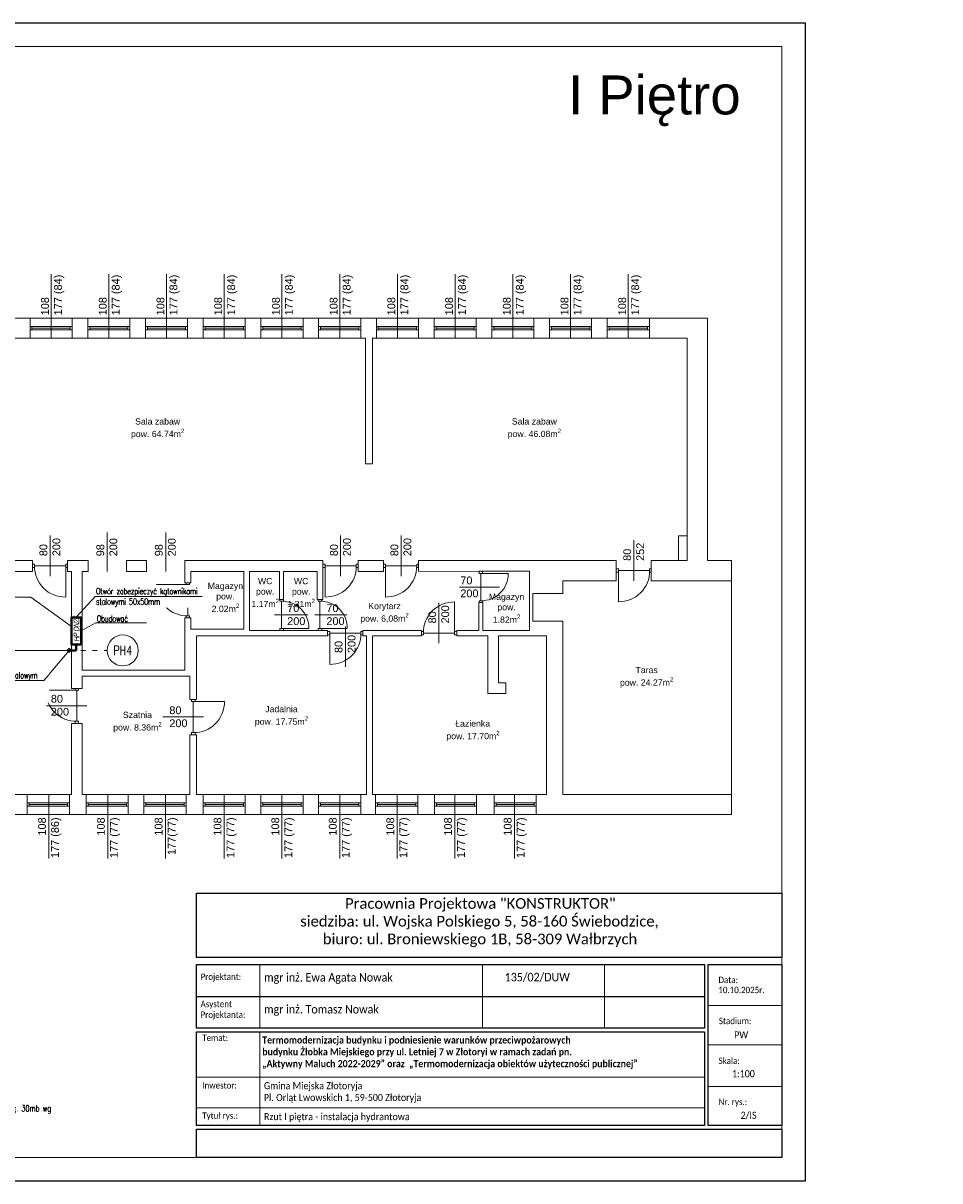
# Model space of a CAD drawing. Header units: millimetres. Extents: x -2390 to 43572, y -15084 to -12114.
# Tile 15 of 52: x 13108 to 15458, y -15084 to -12114. Entities that reach past the tile are written whole.
import ezdxf
from ezdxf import colors
from ezdxf.entities.mleader import LeaderData, LeaderLine
from ezdxf.enums import TextEntityAlignment as Align
from ezdxf.math import Vec2, Vec3

# ---------------------------------------------------------------- set-up
doc = ezdxf.new("R2010")
doc.units = ezdxf.units.MM
doc.linetypes.add('ACAD_ISO03W100', pattern=[30, 12, -18])
doc.linetypes.add('DASHDOT', pattern=[1, 0.5, -0.25, 0, -0.25])
for name, color, linetype, lineweight in [('@ opis C..O.', 7, 'Continuous', 18), ('@ Opis instalacji', 7, 'Continuous', 15), ('@ opis pionów', 7, 'ACAD_ISO03W100', 9), ('@ opisy pomieszczeń', 7, 'Continuous', 20), ('@HYDRANTOWA', 108, 'DASHDOT', 40), ('IS-ramka', 7, 'Continuous', 15), ('opisy', 5, 'Continuous', 5), ('R-Izolacja', 253, 'BATTING', 5), ('stolarka', 3, 'Continuous', 9), ('ściany nośne', 1, 'Continuous', 25)]:
    doc.layers.add(name, color=color, linetype=linetype, lineweight=lineweight)
doc.layers.add('IS-pomocnicze', color=2, linetype='Continuous', plot=False)
doc.styles.add('ROMANS', font='romans.shx', dxfattribs={"height": 1})
doc.styles.add('SIMPLEX', font='simplex.shx', dxfattribs={"width": 0.75})
doc.styles.get("Standard").update_dxf_attribs({"font": 'arial.ttf'})
doc.styles.add('STYLE1', font='arial.ttf', dxfattribs={"width": 0.8, "oblique": 10})
doc.styles.add('TABELKA', font='romans.shx', dxfattribs={"width": 0.9})
doc.linetypes.add('BATTING', pattern='A,0.00254,-2.54,[134,ltypeshp.shx,S=2.54,R=0,X=-2.54,Y=0],-5.08,[134,ltypeshp.shx,S=2.54,R=180,X=2.54,Y=0],-2.54', length=10.16254)

# ---------------------------------------------------------------- blocks, each defined once
blk = doc.blocks.new('_None')
blk = doc.blocks.new('A$C76065282')
at = {"layer": '@HYDRANTOWA', "color": 3, "linetype": 'Continuous', "lineweight": 40, "transparency": 33554687}
blk.add_lwpolyline([(-21.8, -28.5), (48.2, -28.5), (48.2, -3.5), (-21.8, -3.5)], close=True, dxfattribs=at)
at = {"layer": '@HYDRANTOWA', "color": 3, "lineweight": 0, "transparency": 33554687, "insert": (-14.4, -9.1), "char_height": 15, "width": 74.95, "attachment_point": 1, "style": 'STYLE1'}
blk.add_mtext('{\\W0.65;\\T0.9;HP DN25}', dxfattribs=at)

msp = doc.modelspace()

# ---------------------------------------------------------------- linework, layer by layer
at = {"color": 0, "lineweight": 15, "ltscale": 10}
for p, q in [((13714.2, -14692.6), (13714.2, -14528.8)), ((14285, -14692.6), (14285, -14528.8)), ((14598, -14692.6), (14598, -14528.8)), ((15053.3, -14633.9), (14864, -14633.9)), ((13714.2, -14942.1), (13714.2, -14703.5)), ((15053.3, -14735.4), (14864, -14735.4)), ((14854.9, -14818.4), (13551.8, -14818.4)), ((14864, -14842.3), (15053.3, -14842.3)), ((14854.9, -14896.6), (13551.8, -14896.6))]:
    msp.add_line(p, q, dxfattribs=at)
at = {"color": 0, "ltscale": 10}
msp.add_line((13551.8, -14610.7), (14854.9, -14610.7), dxfattribs=at)
for points in [[(13551.8, -14346.1), (15053.3, -14346.1), (15053.3, -14510.6), (13551.8, -14510.6)], [(13551.8, -14528.8), (14854.9, -14528.8), (14854.9, -14692.6), (13551.8, -14692.6)], [(14864, -14528.8), (15053.3, -14528.8), (15053.3, -14942.1), (14864, -14942.1)], [(13551.8, -14701.7), (14854.9, -14701.7), (14854.9, -14942.1), (13551.8, -14942.1)], [(13551.8, -14951.2), (15053.3, -14951.2), (15053.3, -15024), (13551.8, -15024)]]:
    msp.add_lwpolyline(points, close=True, dxfattribs=at)
at = {"layer": '@ Opis instalacji', "transparency": 33554687}
msp.add_circle((13362.9, -13723.2), 39.9, dxfattribs=at)
at = {"layer": 'opisy', "color": 252, "lineweight": 0}
for p, q in [((13179.2, -12922.5), (13179.2, -12757.9)), ((13327.2, -12922.5), (13327.2, -12757.9)), ((13475.2, -12922.5), (13475.2, -12757.9)), ((13623.2, -12922.5), (13623.2, -12757.9)), ((13771.2, -12922.5), (13771.2, -12757.9)), ((13919.2, -12922.5), (13919.2, -12757.9)), ((14067.2, -12922.5), (14067.2, -12757.9)), ((14215.2, -12922.5), (14215.2, -12757.9)), ((14363.2, -12922.5), (14363.2, -12757.9)), ((14511.2, -12922.5), (14511.2, -12757.9)), ((14659.2, -12922.5), (14659.2, -12757.9)), ((13323.2, -13520.5), (13323.2, -13420.5)), ((13473.2, -13520.5), (13473.2, -13420.5)), ((13176.7, -13532.3), (13176.7, -13428.6)), ((13921.7, -13532.3), (13921.7, -13428.6)), ((14076.7, -13532.3), (14076.7, -13428.6)), ((14673.7, -13544.3), (14673.7, -13440.6)), ((14226.5, -13560.8), (14329.1, -13560.8)), ((13555.7, -13594.5), (13452, -13594.5)), ((14173.7, -13704.9), (14173.7, -13601.2)), ((13751.9, -13632), (13837.4, -13632)), ((13855.8, -13632), (13937.9, -13632)), ((13933.7, -13765.3), (13933.7, -13661.6)), ((13271.2, -13865), (13167.5, -13865)), ((13569.7, -13894), (13466, -13894)), ((13173.7, -14092.5), (13173.7, -14257.1)), ((13324.7, -14092.5), (13324.7, -14257.1)), ((13472.7, -14092.5), (13472.7, -14257.1)), ((13623.2, -14092.5), (13623.2, -14257.1)), ((13771.2, -14092.5), (13771.2, -14257.1)), ((13919.2, -14092.5), (13919.2, -14257.1)), ((14066.7, -14092.5), (14066.7, -14257.1)), ((14214.7, -14092.5), (14214.7, -14257.1)), ((14367.7, -14092.5), (14367.7, -14257.1))]:
    msp.add_line(p, q, dxfattribs=at)
at = {"layer": 'stolarka', "color": 252, "lineweight": 0}
for p, q in [((13125.2, -12892.5), (13130.2, -12892.5)), ((13130.2, -12900.5), (13125.2, -12900.5)), ((13130.2, -12892.5), (13130.2, -12900.5)), ((13130.2, -12892.5), (13228.2, -12892.5)), ((13130.2, -12896.5), (13228.2, -12896.5)), ((13130.2, -12900.5), (13228.2, -12900.5)), ((13233.2, -12892.5), (13228.2, -12892.5)), ((13228.2, -12892.5), (13228.2, -12900.5)), ((13228.2, -12900.5), (13233.2, -12900.5)), ((13273.2, -12892.5), (13278.2, -12892.5)), ((13278.2, -12900.5), (13273.2, -12900.5)), ((13278.2, -12892.5), (13278.2, -12900.5)), ((13278.2, -12892.5), (13376.2, -12892.5)), ((13278.2, -12896.5), (13376.2, -12896.5)), ((13278.2, -12900.5), (13376.2, -12900.5)), ((13381.2, -12892.5), (13376.2, -12892.5)), ((13376.2, -12892.5), (13376.2, -12900.5)), ((13376.2, -12900.5), (13381.2, -12900.5)), ((13421.2, -12892.5), (13426.2, -12892.5)), ((13426.2, -12900.5), (13421.2, -12900.5)), ((13426.2, -12892.5), (13426.2, -12900.5)), ((13426.2, -12892.5), (13524.2, -12892.5)), ((13426.2, -12896.5), (13524.2, -12896.5)), ((13426.2, -12900.5), (13524.2, -12900.5)), ((13529.2, -12892.5), (13524.2, -12892.5)), ((13524.2, -12892.5), (13524.2, -12900.5)), ((13524.2, -12900.5), (13529.2, -12900.5)), ((13569.2, -12892.5), (13574.2, -12892.5)), ((13574.2, -12900.5), (13569.2, -12900.5)), ((13574.2, -12892.5), (13574.2, -12900.5)), ((13574.2, -12892.5), (13672.2, -12892.5)), ((13574.2, -12896.5), (13672.2, -12896.5)), ((13574.2, -12900.5), (13672.2, -12900.5)), ((13677.2, -12892.5), (13672.2, -12892.5)), ((13672.2, -12892.5), (13672.2, -12900.5)), ((13672.2, -12900.5), (13677.2, -12900.5)), ((13717.2, -12892.5), (13722.2, -12892.5)), ((13722.2, -12900.5), (13717.2, -12900.5)), ((13722.2, -12892.5), (13722.2, -12900.5)), ((13722.2, -12892.5), (13820.2, -12892.5)), ((13722.2, -12896.5), (13820.2, -12896.5)), ((13722.2, -12900.5), (13820.2, -12900.5)), ((13825.2, -12892.5), (13820.2, -12892.5)), ((13820.2, -12892.5), (13820.2, -12900.5)), ((13820.2, -12900.5), (13825.2, -12900.5)), ((13865.2, -12892.5), (13870.2, -12892.5)), ((13870.2, -12900.5), (13865.2, -12900.5)), ((13870.2, -12892.5), (13870.2, -12900.5)), ((13870.2, -12892.5), (13968.2, -12892.5)), ((13870.2, -12896.5), (13968.2, -12896.5)), ((13870.2, -12900.5), (13968.2, -12900.5)), ((13973.2, -12892.5), (13968.2, -12892.5)), ((13968.2, -12892.5), (13968.2, -12900.5)), ((13968.2, -12900.5), (13973.2, -12900.5)), ((14013.2, -12892.5), (14018.2, -12892.5)), ((14018.2, -12900.5), (14013.2, -12900.5)), ((14018.2, -12892.5), (14018.2, -12900.5)), ((14018.2, -12892.5), (14116.2, -12892.5)), ((14018.2, -12896.5), (14116.2, -12896.5)), ((14018.2, -12900.5), (14116.2, -12900.5)), ((14121.2, -12892.5), (14116.2, -12892.5)), ((14116.2, -12892.5), (14116.2, -12900.5)), ((14116.2, -12900.5), (14121.2, -12900.5)), ((14161.2, -12892.5), (14166.2, -12892.5)), ((14166.2, -12900.5), (14161.2, -12900.5)), ((14166.2, -12892.5), (14166.2, -12900.5)), ((14166.2, -12892.5), (14264.2, -12892.5)), ((14166.2, -12896.5), (14264.2, -12896.5)), ((14166.2, -12900.5), (14264.2, -12900.5)), ((14269.2, -12892.5), (14264.2, -12892.5)), ((14264.2, -12892.5), (14264.2, -12900.5)), ((14264.2, -12900.5), (14269.2, -12900.5)), ((14309.2, -12892.5), (14314.2, -12892.5)), ((14314.2, -12900.5), (14309.2, -12900.5)), ((14314.2, -12892.5), (14314.2, -12900.5)), ((14314.2, -12892.5), (14412.2, -12892.5)), ((14314.2, -12896.5), (14412.2, -12896.5)), ((14314.2, -12900.5), (14412.2, -12900.5)), ((14417.2, -12892.5), (14412.2, -12892.5)), ((14412.2, -12892.5), (14412.2, -12900.5)), ((14412.2, -12900.5), (14417.2, -12900.5)), ((14457.2, -12892.5), (14462.2, -12892.5)), ((14462.2, -12900.5), (14457.2, -12900.5)), ((14462.2, -12892.5), (14462.2, -12900.5)), ((14462.2, -12892.5), (14560.2, -12892.5)), ((14462.2, -12896.5), (14560.2, -12896.5)), ((14462.2, -12900.5), (14560.2, -12900.5)), ((14565.2, -12892.5), (14560.2, -12892.5)), ((14560.2, -12892.5), (14560.2, -12900.5)), ((14560.2, -12900.5), (14565.2, -12900.5)), ((14605.2, -12892.5), (14610.2, -12892.5)), ((14610.2, -12900.5), (14605.2, -12900.5)), ((14610.2, -12892.5), (14610.2, -12900.5)), ((14610.2, -12892.5), (14708.2, -12892.5)), ((14610.2, -12896.5), (14708.2, -12896.5)), ((14610.2, -12900.5), (14708.2, -12900.5)), ((14713.2, -12892.5), (14708.2, -12892.5)), ((14708.2, -12892.5), (14708.2, -12900.5)), ((14708.2, -12900.5), (14713.2, -12900.5)), ((13136.7, -13501.8), (13131.2, -13501.8)), ((13136.7, -13510.8), (13131.2, -13510.8)), ((13136.7, -13510.8), (13136.7, -13501.8)), ((13136.7, -13506.3), (13216.7, -13506.3)), ((13216.7, -13501.8), (13221.2, -13501.8)), ((13216.7, -13510.8), (13216.7, -13501.8)), ((13216.7, -13506.3), (13216.7, -13586.3)), ((13216.7, -13510.8), (13221.2, -13510.8)), ((13881.7, -13501.8), (13876.2, -13501.8)), ((13881.7, -13510.8), (13876.2, -13510.8)), ((13881.7, -13510.8), (13881.7, -13501.8)), ((13881.7, -13506.3), (13961.7, -13506.3)), ((13881.7, -13506.3), (13881.7, -13586.3)), ((13961.7, -13501.8), (13966.2, -13501.8)), ((13961.7, -13510.8), (13961.7, -13501.8)), ((13961.7, -13510.8), (13966.2, -13510.8)), ((14036.7, -13501.8), (14031.2, -13501.8)), ((14036.7, -13510.8), (14031.2, -13510.8)), ((14036.7, -13510.8), (14036.7, -13501.8)), ((14036.7, -13506.3), (14116.7, -13506.3)), ((14036.7, -13506.3), (14036.7, -13586.3)), ((14116.7, -13501.8), (14121.2, -13501.8)), ((14116.7, -13510.8), (14116.7, -13501.8)), ((14116.7, -13510.8), (14121.2, -13510.8)), ((14276.7, -13525.8), (14276.7, -13520.3)), ((14285.7, -13525.8), (14276.7, -13525.8)), ((14281.2, -13525.8), (14351.2, -13525.8)), ((14281.2, -13525.8), (14281.2, -13595.8)), ((14285.7, -13525.8), (14285.7, -13520.3)), ((14633.7, -13513.8), (14628.2, -13513.8)), ((14633.7, -13522.8), (14628.2, -13522.8)), ((14633.7, -13522.8), (14633.7, -13513.8)), ((14633.7, -13518.3), (14713.7, -13518.3)), ((14633.7, -13518.3), (14633.7, -13598.3)), ((14713.7, -13513.8), (14718.2, -13513.8)), ((14713.7, -13522.8), (14713.7, -13513.8)), ((14713.7, -13522.8), (14718.2, -13522.8)), ((13529.7, -13554.5), (13449.7, -13554.5)), ((13525.2, -13554.5), (13525.2, -13550)), ((13534.2, -13554.5), (13525.2, -13554.5)), ((13529.7, -13634.5), (13529.7, -13554.5)), ((13534.2, -13554.5), (13534.2, -13550)), ((13765.7, -13597), (13765.7, -13592.5)), ((13774.7, -13597), (13765.7, -13597)), ((13770.2, -13667), (13770.2, -13597)), ((13774.7, -13597), (13774.7, -13592.5)), ((13864.2, -13597), (13864.2, -13592.5)), ((13873.2, -13597), (13864.2, -13597)), ((13868.7, -13667), (13868.7, -13597)), ((13873.2, -13597), (13873.2, -13592.5)), ((14213.7, -13678.9), (14213.7, -13598.9)), ((14276.7, -13595.8), (14276.7, -13600.3)), ((14285.7, -13595.8), (14276.7, -13595.8)), ((14285.7, -13595.8), (14285.7, -13600.3)), ((13525.2, -13634.5), (13525.2, -13640)), ((13534.2, -13634.5), (13525.2, -13634.5)), ((13534.2, -13634.5), (13534.2, -13640)), ((13765.7, -13667), (13765.7, -13672.5)), ((13774.7, -13667), (13765.7, -13667)), ((13770.2, -13667), (13840.2, -13667)), ((13774.7, -13667), (13774.7, -13672.5)), ((13864.2, -13667), (13864.2, -13672.5)), ((13873.2, -13667), (13864.2, -13667)), ((13868.7, -13667), (13938.7, -13667)), ((13873.2, -13667), (13873.2, -13672.5)), ((13893.7, -13674.5), (13888.2, -13674.5)), ((13893.7, -13683.5), (13888.2, -13683.5)), ((13893.7, -13683.5), (13893.7, -13674.5)), ((13893.7, -13679), (13973.7, -13679)), ((13893.7, -13679), (13893.7, -13759)), ((13973.7, -13674.5), (13978.2, -13674.5)), ((13973.7, -13683.5), (13973.7, -13674.5)), ((13973.7, -13683.5), (13978.2, -13683.5)), ((14133.7, -13674.4), (14129.2, -13674.4)), ((14133.7, -13683.4), (14129.2, -13683.4)), ((14133.7, -13674.4), (14133.7, -13683.4)), ((14213.7, -13678.9), (14133.7, -13678.9)), ((14213.7, -13674.4), (14219.2, -13674.4)), ((14213.7, -13674.4), (14213.7, -13683.4)), ((14213.7, -13683.4), (14219.2, -13683.4)), ((13245.2, -13825), (13165.2, -13825)), ((13240.7, -13825), (13240.7, -13820.5)), ((13249.7, -13825), (13240.7, -13825)), ((13245.2, -13905), (13245.2, -13825)), ((13249.7, -13825), (13249.7, -13820.5)), ((13539.2, -13854), (13539.2, -13849.5)), ((13548.2, -13854), (13539.2, -13854)), ((13543.7, -13934), (13543.7, -13854)), ((13543.7, -13854), (13623.7, -13854)), ((13548.2, -13854), (13548.2, -13849.5)), ((13240.7, -13905), (13240.7, -13910.5)), ((13249.7, -13905), (13240.7, -13905)), ((13249.7, -13905), (13249.7, -13910.5)), ((13539.2, -13934), (13539.2, -13939.5)), ((13548.2, -13934), (13539.2, -13934)), ((13548.2, -13934), (13548.2, -13939.5)), ((13118.2, -14114.5), (13123.2, -14114.5)), ((13123.2, -14122.5), (13118.2, -14122.5)), ((13123.2, -14114.5), (13123.2, -14122.5)), ((13123.2, -14114.5), (13221.2, -14114.5)), ((13123.2, -14118.5), (13221.2, -14118.5)), ((13123.2, -14122.5), (13221.2, -14122.5)), ((13226.2, -14114.5), (13221.2, -14114.5)), ((13221.2, -14114.5), (13221.2, -14122.5)), ((13221.2, -14122.5), (13226.2, -14122.5)), ((13269.2, -14114.5), (13274.2, -14114.5)), ((13274.2, -14122.5), (13269.2, -14122.5)), ((13274.2, -14114.5), (13274.2, -14122.5)), ((13274.2, -14114.5), (13372.2, -14114.5)), ((13274.2, -14118.5), (13372.2, -14118.5)), ((13274.2, -14122.5), (13372.2, -14122.5)), ((13377.2, -14114.5), (13372.2, -14114.5)), ((13372.2, -14114.5), (13372.2, -14122.5)), ((13372.2, -14122.5), (13377.2, -14122.5)), ((13417.2, -14114.5), (13422.2, -14114.5)), ((13422.2, -14122.5), (13417.2, -14122.5)), ((13422.2, -14114.5), (13422.2, -14122.5)), ((13422.2, -14114.5), (13520.2, -14114.5)), ((13422.2, -14118.5), (13520.2, -14118.5)), ((13422.2, -14122.5), (13520.2, -14122.5)), ((13525.2, -14114.5), (13520.2, -14114.5)), ((13520.2, -14114.5), (13520.2, -14122.5)), ((13520.2, -14122.5), (13525.2, -14122.5)), ((13569.2, -14114.5), (13574.2, -14114.5)), ((13574.2, -14122.5), (13569.2, -14122.5)), ((13574.2, -14114.5), (13574.2, -14122.5)), ((13574.2, -14114.5), (13672.2, -14114.5)), ((13574.2, -14118.5), (13672.2, -14118.5)), ((13574.2, -14122.5), (13672.2, -14122.5)), ((13677.2, -14114.5), (13672.2, -14114.5)), ((13672.2, -14114.5), (13672.2, -14122.5)), ((13672.2, -14122.5), (13677.2, -14122.5)), ((13717.2, -14114.5), (13722.2, -14114.5)), ((13722.2, -14122.5), (13717.2, -14122.5)), ((13722.2, -14114.5), (13722.2, -14122.5)), ((13722.2, -14114.5), (13820.2, -14114.5)), ((13722.2, -14118.5), (13820.2, -14118.5)), ((13722.2, -14122.5), (13820.2, -14122.5)), ((13825.2, -14114.5), (13820.2, -14114.5)), ((13820.2, -14114.5), (13820.2, -14122.5)), ((13820.2, -14122.5), (13825.2, -14122.5)), ((13865.2, -14114.5), (13870.2, -14114.5)), ((13870.2, -14122.5), (13865.2, -14122.5)), ((13870.2, -14114.5), (13870.2, -14122.5)), ((13870.2, -14114.5), (13968.2, -14114.5)), ((13870.2, -14118.5), (13968.2, -14118.5)), ((13870.2, -14122.5), (13968.2, -14122.5)), ((13973.2, -14114.5), (13968.2, -14114.5)), ((13968.2, -14114.5), (13968.2, -14122.5)), ((13968.2, -14122.5), (13973.2, -14122.5)), ((14011.2, -14114.5), (14016.2, -14114.5)), ((14016.2, -14122.5), (14011.2, -14122.5)), ((14016.2, -14114.5), (14016.2, -14122.5)), ((14016.2, -14114.5), (14114.2, -14114.5)), ((14016.2, -14118.5), (14114.2, -14118.5)), ((14016.2, -14122.5), (14114.2, -14122.5)), ((14119.2, -14114.5), (14114.2, -14114.5)), ((14114.2, -14114.5), (14114.2, -14122.5)), ((14114.2, -14122.5), (14119.2, -14122.5)), ((14162.2, -14114.5), (14167.2, -14114.5)), ((14167.2, -14122.5), (14162.2, -14122.5)), ((14167.2, -14114.5), (14167.2, -14122.5)), ((14167.2, -14114.5), (14265.2, -14114.5)), ((14167.2, -14118.5), (14265.2, -14118.5)), ((14167.2, -14122.5), (14265.2, -14122.5)), ((14270.2, -14114.5), (14265.2, -14114.5)), ((14265.2, -14114.5), (14265.2, -14122.5)), ((14265.2, -14122.5), (14270.2, -14122.5)), ((14315.2, -14114.5), (14320.2, -14114.5)), ((14320.2, -14122.5), (14315.2, -14122.5)), ((14320.2, -14114.5), (14320.2, -14122.5)), ((14320.2, -14114.5), (14418.2, -14114.5)), ((14320.2, -14118.5), (14418.2, -14118.5)), ((14320.2, -14122.5), (14418.2, -14122.5)), ((14423.2, -14114.5), (14418.2, -14114.5)), ((14418.2, -14114.5), (14418.2, -14122.5)), ((14418.2, -14122.5), (14423.2, -14122.5))]:
    msp.add_line(p, q, dxfattribs=at)
for points in [[(13216.7, -13586.3, -0.425735), (13136.7, -13506.3)], [(13881.7, -13586.3, 0.425735), (13961.7, -13506.3)], [(14036.7, -13586.3, 0.425735), (14116.7, -13506.3)], [(14351.2, -13525.8, -0.42548), (14281.2, -13595.8)], [(14633.7, -13598.3, 0.425735), (14713.7, -13518.3)], [(13449.7, -13554.5, 0.425735), (13529.7, -13634.5)], [(13840.2, -13667, 0.42548), (13770.2, -13597)], [(13938.7, -13667, 0.42548), (13868.7, -13597)], [(14213.7, -13598.9, 0.425735), (14133.7, -13678.9)], [(13893.7, -13759, 0.425735), (13973.7, -13679)], [(13165.2, -13825, 0.425735), (13245.2, -13905)], [(13623.7, -13854, -0.425735), (13543.7, -13934)]]:
    msp.add_lwpolyline(points, format="xyb", dxfattribs=at)
at = {"layer": 'ściany nośne', "color": 252, "lineweight": 0}
for p, q in [((12977.2, -12870.5), (14862.2, -12870.5)), ((13125.2, -12922.5), (13125.2, -12870.5)), ((13228.2, -12870.5), (13528.2, -12870.5)), ((13233.2, -12922.5), (13233.2, -12870.5)), ((13273.2, -12922.5), (13273.2, -12870.5)), ((13381.2, -12922.5), (13381.2, -12870.5)), ((13421.2, -12922.5), (13421.2, -12870.5)), ((13528.2, -12870.5), (13554.2, -12870.5)), ((13529.2, -12922.5), (13529.2, -12870)), ((13554.2, -12870.5), (13974.2, -12870.5)), ((13569.2, -12922.5), (13569.2, -12870.5)), ((13677.2, -12922.5), (13677.2, -12870.5)), ((13717.2, -12922.5), (13717.2, -12870.5)), ((13825.2, -12922.5), (13825.2, -12870.5)), ((13865.2, -12922.5), (13865.2, -12870.5)), ((13973.2, -12922.5), (13973.2, -12870.5)), ((14013.2, -12922.5), (14013.2, -12870.5)), ((14121.2, -12922.5), (14121.2, -12870.5)), ((14161.2, -12922.5), (14161.2, -12870.5)), ((14269.2, -12922.5), (14269.2, -12870.5)), ((14294.2, -12870.5), (14714.2, -12870.5)), ((14309.2, -12922.5), (14309.2, -12870.5)), ((14417.2, -12922.5), (14417.2, -12870.5)), ((14457.2, -12922.5), (14457.2, -12870.5)), ((14565.2, -12922.5), (14565.2, -12870.5)), ((14605.2, -12922.5), (14605.2, -12870.5)), ((14713.2, -12922.5), (14713.2, -12870.5)), ((14862.2, -12870.5), (14862.2, -13492.5)), ((13985.2, -12922.5), (12977.2, -12922.5)), ((13228.2, -12922.5), (13528.2, -12922.5)), ((13558.2, -12922.5), (13528.2, -12922.5)), ((13974.2, -12922.5), (13558.2, -12922.5)), ((13985.2, -13244.5), (13985.2, -12922.5)), ((14003.2, -12922.5), (14003.2, -13244.5)), ((14810.2, -12922.5), (14003.2, -12922.5)), ((14714.2, -12922.5), (14298.2, -12922.5)), ((14810.2, -12922.5), (14810.2, -13492.5)), ((14003.2, -13244.5), (13985.2, -13244.5)), ((14810.2, -13429.5), (14788.2, -13429.5)), ((14788.2, -13429.5), (14788.2, -13492.5)), ((13131.2, -13492.5), (12977.2, -13492.5)), ((13131.2, -13492.5), (13131.2, -13520.5)), ((13274.2, -13492.5), (13221.2, -13492.5)), ((13221.2, -13492.5), (13221.2, -13520.5)), ((13274.2, -13492.5), (13274.2, -13520.5)), ((13424.2, -13492.5), (13372.2, -13492.5)), ((13372.2, -13492.5), (13372.2, -13520.5)), ((13424.2, -13520.5), (13424.2, -13492.5)), ((13814.2, -13492.5), (13522.2, -13492.5)), ((13522.2, -13492.5), (13522.2, -13550)), ((13876.2, -13492.5), (13814.2, -13492.5)), ((13876.2, -13492.5), (13876.2, -13520.5)), ((13966.2, -13492.5), (13966.2, -13520.5)), ((13966.2, -13492.5), (14031.2, -13492.5)), ((14031.2, -13492.5), (14031.2, -13520.5)), ((14628.2, -13492.5), (14121.2, -13492.5)), ((14121.2, -13492.5), (14121.2, -13520.5)), ((14628.2, -13492.5), (14628.2, -13544.5)), ((14810.2, -13492.5), (14718.2, -13492.5)), ((14718.2, -13492.5), (14718.2, -13544.5)), ((14862.2, -13492.5), (14924.2, -13492.5)), ((14924.2, -13492.5), (14924.2, -13544.5)), ((12949.2, -13520.5), (13131.2, -13520.5)), ((13221.2, -13520.5), (13231.2, -13520.5)), ((13231.2, -13820.5), (13231.2, -13520.5)), ((13259.2, -13773.5), (13259.2, -13520.5)), ((13259.2, -13520.5), (13274.2, -13520.5)), ((13372.2, -13520.5), (13424.2, -13520.5)), ((13674.1, -13520.5), (13537.2, -13520.5)), ((13537.2, -13550), (13537.2, -13520.5)), ((13673.2, -13668.5), (13673.2, -13520.5)), ((13688.2, -13672.5), (13688.2, -13520.5)), ((13688.2, -13520.5), (13765.2, -13520.5)), ((13765.2, -13592.5), (13765.2, -13520.5)), ((13775.2, -13592.5), (13775.2, -13520.5)), ((13775.2, -13520.5), (13861.2, -13520.5)), ((13861.2, -13520.5), (13861.2, -13592.5)), ((13876.2, -13520.5), (13876.2, -13592.5)), ((13966.2, -13520.5), (14031.2, -13520.5)), ((14121.2, -13520.5), (14282.2, -13520.3)), ((14276.2, -13520.3), (14286.2, -13520.3)), ((14276.2, -13520.3), (14286.2, -13520.3)), ((14286.2, -13520.3), (14406.2, -13520.3)), ((14406.2, -13672.3), (14406.2, -13520.3)), ((13537.2, -13550), (13522.2, -13550)), ((14491.2, -13577.5), (14491.2, -13544.5)), ((14491.2, -13544.5), (14628.2, -13544.5)), ((14718.2, -13544.5), (14924.2, -13544.5)), ((14810.2, -13544.5), (14872.2, -13544.5)), ((14924.2, -13544.5), (14924.2, -14092.5)), ((13765.2, -13592.5), (13775.2, -13592.5)), ((13876.2, -13592.5), (13861.2, -13592.5)), ((14276.2, -13600.3), (14276.2, -13672.3)), ((14276.2, -13666.2), (14276.2, -13600.3)), ((14276.2, -13600.3), (14286.2, -13600.3)), ((14286.2, -13672.3), (14286.2, -13600.3)), ((14491.2, -13577.5), (14414.2, -13577.5)), ((14414.2, -13577.5), (14414.2, -13648.5)), ((13522.2, -13773.5), (13522.2, -13640)), ((13522.2, -13640), (13537.2, -13640)), ((13537.2, -13640), (13537.2, -13668.5)), ((14491.2, -13648.5), (14414.2, -13648.5)), ((14491.2, -14092.5), (14491.2, -13648.5)), ((13537.2, -13668.5), (13673.2, -13668.5)), ((13552.2, -13685.5), (13552.2, -13849.5)), ((13888.2, -13685.5), (13552.2, -13685.5)), ((13692.2, -13672.5), (13688.2, -13672.5)), ((13769.2, -13672.5), (13692.2, -13672.5)), ((13724.2, -13672.5), (13860.2, -13672.5)), ((13765.2, -13672.5), (13775.2, -13672.5)), ((13861.2, -13672.5), (13775.2, -13672.5)), ((13861.2, -13672.5), (13888.2, -13672.5)), ((13888.2, -13685.5), (13888.2, -13672.5)), ((13978.2, -13672.5), (14129.2, -13672.3)), ((13978.2, -13685.5), (13978.2, -13672.5)), ((13988.2, -13685.5), (13978.2, -13685.5)), ((13988.2, -14092.5), (13988.2, -13685.5)), ((14003.2, -13685.5), (14129.2, -13685.5)), ((14003.2, -13685.5), (14003.2, -14092.5)), ((14129.2, -13672.3), (14129.2, -13685.5)), ((14219.2, -13672.3), (14219.2, -13685.5)), ((14276.2, -13672.3), (14219.2, -13672.3)), ((14219.2, -13685.5), (14299.2, -13685.5)), ((14406.2, -13672.3), (14286.2, -13672.3)), ((14299.2, -13833.5), (14299.2, -13685.5)), ((14326.2, -13685.5), (14449.2, -13685.5)), ((14326.2, -13806.5), (14326.2, -13685.5)), ((14449.2, -14092.5), (14449.2, -13685.5)), ((13259.2, -13773.5), (13522.2, -13773.5)), ((13259.2, -13789.5), (13259.2, -13820.5)), ((13259.2, -13789.5), (13535.2, -13789.5)), ((13535.2, -13789.5), (13535.2, -13849.5)), ((14326.2, -13806.5), (14345.2, -13806.5)), ((14345.2, -13806.5), (14345.2, -13833.5)), ((13231.2, -13820.5), (13259.2, -13820.5)), ((14345.2, -13833.5), (14299.2, -13833.5)), ((13552.2, -13849.5), (13535.2, -13849.5)), ((13231.2, -14092.5), (13231.2, -13910.5)), ((13259.2, -13910.5), (13231.2, -13910.5)), ((13259.2, -13910.5), (13259.2, -14092.5)), ((13535.2, -13939.5), (13535.2, -14092.5)), ((13552.2, -13939.5), (13535.2, -13939.5)), ((13552.2, -13939.5), (13552.2, -14092.5)), ((13231.2, -14092.5), (12961.2, -14092.5)), ((13118.2, -14144.5), (13118.2, -14092.5)), ((13226.2, -14092.5), (13226.2, -14144.5)), ((13535.2, -14092.5), (13259.2, -14092.5)), ((13269.2, -14144.5), (13269.2, -14092.5)), ((13377.2, -14144.5), (13377.2, -14092.5)), ((13417.2, -14144.5), (13417.2, -14092.5)), ((13525.2, -14144.5), (13525.2, -14092.5)), ((13988.2, -14092.5), (13552.2, -14092.5)), ((13569.2, -14144.5), (13569.2, -14092.5)), ((13677.2, -14144.5), (13677.2, -14092.5)), ((13717.2, -14144.5), (13717.2, -14092.5)), ((13825.2, -14144.5), (13825.2, -14092.5)), ((13865.2, -14144.5), (13865.2, -14092.5)), ((13973.2, -14144.5), (13973.2, -14092.5)), ((14449.2, -14092.5), (14003.2, -14092.5)), ((14011.2, -14144.5), (14011.2, -14092.5)), ((14119.2, -14144.5), (14119.2, -14092.5)), ((14162.2, -14144.5), (14162.2, -14092.5)), ((14270.2, -14144.5), (14270.2, -14092.5)), ((14315.2, -14144.5), (14315.2, -14092.5)), ((14423.2, -14144.5), (14423.2, -14092.5)), ((14872.2, -14092.5), (14491.2, -14092.5)), ((14924.2, -14092.5), (14553.2, -14092.5)), ((14924.2, -14144.5), (14924.2, -14092.5)), ((14924.2, -14144.5), (12932.2, -14144.5))]:
    msp.add_line(p, q, dxfattribs=at)

# ---------------------------------------------------------------- texts
at = {"color": 0, "ltscale": 10, "char_height": 27.3, "width": 1403.675, "attachment_point": 1}
for insert in [(6481.5, -14358.7), (13578.4, -14358.7)]:
    msp.add_mtext('\\pi354.59;{\\fCalibri|b0|i0|c0|p34;Pracownia Projektowa "KONSTRUKTOR"\\P\\pi239.68;siedziba: ul. Wojska Polskiego 5, 58-160 Świebodzice,\\P\\pi297.58;biuro: ul. Broniewskiego 1B, 58-309 Wałbrzych}', dxfattribs=dict(at, insert=insert))
at = {"color": 0, "ltscale": 10, "attachment_point": 1, "style": 'TABELKA'}
for s, insert, char_height, width in [('\\fCalibri|b0|i0|c0|p0;\\W0.9;Projektant:', (13562.5, -14552.1), 16.38, 198.38), ('\\fCalibri|b0|i0|c0|p0;\\W0.9;Data:', (14890.5, -14560.3), 16.38, 198.396), ('{\\fCalibri|b0|i0|c238|p34;10.10.2025r.}', (14890.1, -14586.1), 16.38, 198.38), ('{\\fCalibri|b0|i0|c0|p0;Asystent\\PProjektanta:}', (13562.5, -14622.1), 16.38, 198.38), ('\\fCalibri|b0|i0|c0|p0;\\W0.9;Stadium:', (14891.4, -14665.6), 16.38, 198.396), ('{\\fCalibri|b0|i0|c238|p34;PW}', (14930.6, -14700.3), 18.2, 42.786), ('\\fCalibri|b0|i0|c0|p0;\\W0.9;Temat:', (13566.8, -14708.9), 16.38, 198.396), ('\\fCalibri|b0|i0|c0|p0;\\W0.9;Skala:', (14890.6, -14767.8), 16.38, 198.396), ('{\\fCalibri|b0|i0|c0|p0;1:100}', (14925.1, -14799.9), 18.2, 198.38), ('\\fCalibri|b0|i0|c0|p0;\\W0.9;Inwestor:', (13566.8, -14830.8), 16.38, 198.396), ('\\fCalibri|b0|i0|c0|p0;\\W0.9;Nr. rys.:', (14890.8, -14873.2), 16.38, 198.396), ('\\fCalibri|b0|i0|c0|p0;\\W0.9;Tytuł rys.:', (13566.8, -14908.5), 16.38, 198.396), ('{\\fCalibri|b0|i0|c238|p34;2/IS}', (14947.1, -14906.7), 18.2, 198.38)]:
    msp.add_mtext(s, dxfattribs=dict(at, insert=insert, char_height=char_height, width=width))
at = {"color": 0, "ltscale": 10, "attachment_point": 1}
for s, insert, char_height, style in [('{\\fCalibri|b0|i0|c238|p34;mgr inż. Ewa Agata Nowak}', (13725.3, -14550.9), 21.84, 'TABELKA'), ('{\\fCalibri|b0|i0|c238|p34;\\C256;135/02/DUW}', (14342.3, -14550.4), 21.84, 'TABELKA'), ('{\\fCalibri|b0|i0|c238|p34;mgr inż. Tomasz Nowak}', (13725.3, -14632.8), 21.84, 'TABELKA'), ('\\pt377.8,755.57;{\\fCalibri|b1|i0|c238|p34;\\C256;Termomodernizacja budynku i podniesienie warunków przeciwpożarowych \\Pbudynku Żłobka Miejskiego przy ul. Letniej 7 w Złotoryi w ramach zadań pn. \\P„Aktywny Maluch 2022-2029” oraz  „Termomodernizacja obiektów użyteczności publicznej”}', (13720.7, -14713.5), 18.2, 'TABELKA'), ('\\A1;\\P{\\fCalibri|b0|i0|c238|p34;Gmina Miejska Złotoryja \\PPl. Orląt Lwowskich 1, 59-500 Złotoryja}', (13724.9, -14800.4), 18.2, 'TABELKA'), ('{\\fCalibri|b0|i0|c238|p34;Rzut I piętra - instalacja hydrantowa}', (13725.3, -14910.1), 18.2, 'TABELKA'), ('\\pi-599.48;{\\fCalibri|b0|i0|c0|p34;\\W0.9;Zastrzega się wszelkie prawa wynikajace z Ustawy o prawie autorskim. Rysunek niniejszy nie może być w całości lub w części przerysowany,\\P\\pi-400.79;                      uzupełniony lub odstąpiony komukolwiek, bez pisemnej zgody firmy projektowej }', (18463.1, -14962.6), 15, 'ROMANS')]:
    msp.add_mtext(s, dxfattribs=dict(at, insert=insert, char_height=char_height, style=style))
at = {"layer": '@ Opis instalacji', "lineweight": 30, "transparency": 33554687, "style": 'SIMPLEX', "width": 0.75}
msp.add_text('PH4', height=24, dxfattribs=at).set_placement((13362.9, -13723.2), align=Align.MIDDLE_CENTER)
at = {"layer": '@ opisy pomieszczeń', "insert": (12646.6, -14889.8), "char_height": 16.3072, "width": 595.171, "attachment_point": 1}
msp.add_mtext('{\\Fromans|c238;\\W0.75;Hydrant wewnętrzny z wężem półsztywnym DN25 dług. 30mb wg PN-EN 671-1, wym. 700x650x250mm}', dxfattribs=at)
at = {"layer": 'opisy', "color": 252, "lineweight": 0, "char_height": 20, "rotation": 90}
for s, insert, width, attachment_point in [('108\\P177 (84)', (13153.6, -12863.4), 104.913, 1), ('108\\P177 (84)', (13301.6, -12863.4), 104.913, 1), ('108\\P177 (84)', (13449.6, -12863.4), 104.913, 1), ('108\\P177 (84)', (13597.6, -12863.4), 104.913, 1), ('108\\P177 (84)', (13745.6, -12863.4), 104.913, 1), ('108\\P177 (84)', (13893.6, -12863.4), 104.913, 1), ('108\\P177 (84)', (14041.6, -12863.4), 104.913, 1), ('108\\P177 (84)', (14189.6, -12863.4), 104.913, 1), ('108\\P177 (84)', (14337.6, -12863.4), 104.913, 1), ('108\\P177 (84)', (14485.6, -12863.4), 104.913, 1), ('108\\P177 (84)', (14633.6, -12863.4), 104.913, 1), ('80\\P200', (13149.4, -13481.4), 6.698, 1), ('98\\P200', (13295.4, -13481.7), 104.913, 1), ('98\\P200', (13445.4, -13481.7), 104.913, 1), ('80\\P200', (13894.4, -13481.4), 6.698, 1), ('80\\P200', (14049.4, -13481.4), 6.698, 1), ('80\\P252', (14646.4, -13493.4), 6.698, 1), ('80\\P200', (14146.4, -13654), 6.698, 1), ('80\\P200', (13906.4, -13729.9), 6.698, 1), ('108\\P177 (86)', (13145.9, -14151.6), 104.913, 3), ('108\\P177 (77)', (13296.9, -14151.6), 104.913, 3), ('108\\P177(77)', (13444.9, -14151.6), 104.913, 3), ('108\\P177 (77)', (13596, -14151.6), 104.913, 3), ('108\\P177 (77)', (13744.1, -14151.6), 104.913, 3), ('108\\P177 (77)', (13891.4, -14151.6), 104.913, 3), ('108\\P177 (77)', (14038.9, -14151.6), 104.913, 3), ('108\\P177 (77)', (14186.9, -14151.6), 104.913, 3), ('108\\P177 (77)', (14339.9, -14151.6), 104.913, 3)]:
    msp.add_mtext(s, dxfattribs=dict(at, insert=insert, width=width, attachment_point=attachment_point))
at = {"layer": 'opisy', "color": 252, "lineweight": 0, "attachment_point": 1}
for s, insert, char_height, width in [('\\A1;\\pxqc;Sala zabaw\\Ppow. 64.74m{\\H0.7x;\\S2^ ;}', (13340.5, -13127.7), 16, 223.779), ('\\A1;\\pxqc;Sala zabaw\\Ppow. 46.08m{\\H0.7x;\\S2^ ;}', (14306.5, -13127.7), 16, 223.779), ('\\A1;\\pxqc;WC\\Ppow. \\P1.17m{\\H0.7x;\\S2^ ;}', (13616.3, -13537.3), 16, 223.779), ('\\A1;\\pxqc;WC\\Ppow. \\P1.31m{\\H0.7x;\\S2^ ;}', (13708.5, -13537.4), 16, 223.779), ('70\\P200', (14228.5, -13533.5), 20, 6.698), ('\\A1;\\pxqc;Magazyn\\Ppow. \\P2.02m{\\H0.7x;\\S2^ ;}', (13514.3, -13549.7), 16, 223.779), ('\\A1;\\pxqc;Korytarz\\Ppow. 6,08m{\\H0.7x;\\S2^ ;}', (13922.2, -13601.3), 16, 223.779), ('\\A1;\\pxqc;Magazyn\\Ppow. \\P1.82m{\\H0.7x;\\S2^ ;}', (14235.2, -13577.5), 16, 223.779), ('70\\P200', (13784.6, -13604.7), 20, 6.698), ('70\\P200', (13885.1, -13604.7), 20, 6.698), ('\\A1;\\pxqc;Taras\\Ppow. 24.27m{\\H0.7x;\\S2^ ;}', (14594.3, -13765.4), 16, 223.779), ('80\\P200', (13178.6, -13837.2), 20, 6.698), ('80\\P200', (13482.4, -13866.7), 20, 6.698), ('\\A1;\\pxqc;Jadalnia\\Ppow. 17.75m{\\H0.7x;\\S2^ ;}', (13658, -13865.7), 16, 223.779), ('\\A1;\\pxqc;Szatnia\\Ppow. 8.36m{\\H0.7x;\\S2^ ;}', (13288.7, -13880.6), 16, 223.779), ('\\A1;\\pi67.628;Łazienka\\P\\pi44.928;pow. 17.70m{\\H0.7x;\\S2^ ;}', (14147.8, -13902.8), 16, 223.779)]:
    msp.add_mtext(s, dxfattribs=dict(at, insert=insert, char_height=char_height, width=width))
at = {"layer": 'ściany nośne', "color": 252, "lineweight": 0, "insert": (14504.8, -12248.2), "char_height": 100, "width": 2924.362, "attachment_point": 1}
msp.add_mtext('I Piętro', dxfattribs=at)

# ---------------------------------------------------------------- next in the draw order: leaders
at = {"layer": 'opisy', "color": 0, "lineweight": 30, "transparency": 33554687}
ml = msp.add_multileader_mtext('Standard', dxfattribs=at)
ml.set_content('{\\Fsimplex|c238;\\Q7;\\W0.8;\\T0.9;\\C0;HP4-Projektowany hydrant wewnętrzny\\Pz wężem półsztywnym DN25 i długości 30mb,\\Pzawór hydrantowy na wysokości 1,35m od podłogi}', color=252, style='ROMANS')
ml.set_leader_properties(color=256, linetype='ByLayer', lineweight=5)
ml.set_arrow_properties(name='NONE')
ml.build(insert=Vec2(0, 0))
ml.multileader.update_dxf_attribs({"text_left_attachment_type": 6, "text_right_attachment_type": 6, "dogleg_length": 0, "arrow_head_size": 0})
ctx = ml.context
ctx.base_point, ctx.char_height, ctx.arrow_head_size, ctx.plane_origin = Vec3(12562.2, -13586.3), 20, 0, Vec3(11947.1, -13077.3)
ctx.left_attachment, ctx.right_attachment = 6, 6
notes = []
notes.append((ctx, [(1, (1, 1, 0), (13126.9, -13586.3), (-1, 0), 0, [(0, [(13231.2, -13662)], 0, [])])]))
ctx.mtext.insert, ctx.mtext.line_spacing_style, ctx.mtext.flow_direction = Vec3(12564.2, -13559.6), 2, 5
ctx.mtext.has_bg_fill, ctx.mtext.bg_color, ctx.mtext.bg_scale_factor, ctx.mtext.bg_transparency, ctx.mtext.use_window_bg_color = 1, -1027028792, 1.5, 0, 1
for ctx, leaders in notes:
    for number, flags, end, landing, length, lines in leaders:
        leader = LeaderData()
        leader.index, (leader.has_last_leader_line, leader.has_dogleg_vector, leader.attachment_direction) = number, flags
        leader.last_leader_point, leader.dogleg_vector, leader.dogleg_length = Vec3(end), Vec3(landing), length
        for number, points, colour, breaks in lines:
            line = LeaderLine()
            line.index, line.vertices, line.color, line.breaks = number, Vec3.list(points), colors.encode_raw_color(colour), breaks
            leader.lines.append(line)
        ctx.leaders.append(leader)

# ---------------------------------------------------------------- next in the draw order: hatches: boundary and pattern name
at = {"layer": '@HYDRANTOWA', "ltscale": 50, "transparency": 33554687}
for points in [[(13225.5, -13720.2, 1), (13225.5, -13726.3, 1)], [(13225.5, -13726.4, -1), (13225.5, -13720.3, -1)]]:
    msp.add_hatch(color=256, dxfattribs=at).paths.add_polyline_path(points)

# ---------------------------------------------------------------- next in the draw order: linework, layer by layer
at = {"layer": '@ opis pionów', "transparency": 33554687}
msp.add_line((13225.5, -13723.2), (13323, -13723.2), dxfattribs=at)
at = {"layer": '@HYDRANTOWA', "ltscale": 60, "transparency": 33554687}
for p, q in [((13243.7, -13708.3), (13243.7, -13723.3)), ((13243.7, -13723.3), (13225.5, -13723.3))]:
    msp.add_line(p, q, dxfattribs=at)
at = {"layer": '@HYDRANTOWA', "linetype": 'ByBlock', "lineweight": 5}
msp.add_line((13080.5, -13723.3), (13225.5, -13723.3), dxfattribs=at)
at = {"layer": '@HYDRANTOWA', "ltscale": 50, "transparency": 33554687}
for centre in [(13225.5, -13723.2), (13225.5, -13723.3)]:
    msp.add_circle(centre, 3.05, dxfattribs=at)
at = {"layer": 'IS-pomocnicze', "transparency": 33554687}
msp.add_lwpolyline([(9113.3, -15084), (15113.3, -15084), (15113.3, -12114), (9113.3, -12114), (9113.3, -15084)], dxfattribs=at)
at = {"layer": 'IS-ramka', "transparency": 33554687}
msp.add_lwpolyline([(9173.3, -15024), (15053.3, -15024), (15053.3, -12174), (9173.3, -12174)], close=True, dxfattribs=at)

# ---------------------------------------------------------------- next in the draw order: block references
at = {"layer": 'R-Izolacja', "transparency": 33554687, "rotation": 90}
msp.add_blockref('A$C76065282', (13227.7, -13686.6), dxfattribs=at)

# ---------------------------------------------------------------- next in the draw order: leaders
at = {"layer": '@ opis C..O.'}
ml = msp.add_multileader_mtext('Standard', dxfattribs=at)
ml.set_content('{\\W0.7;\\T0.95;Obudować }', color=256, style='ROMANS')
ml.set_leader_properties(color=256, linetype='ByLayer', lineweight=5)
ml.set_arrow_properties(name='NONE')
ml.build(insert=Vec2(0, 0))
ml.multileader.update_dxf_attribs({"text_left_attachment_type": 6, "text_right_attachment_type": 6, "dogleg_length": 0, "arrow_head_size": 0})
ctx = ml.context
ctx.base_point, ctx.char_height, ctx.arrow_head_size, ctx.plane_origin = Vec3(13294.3, -13652.8), 16, 0, Vec3(3978.4, -13473.5)
ctx.left_attachment, ctx.right_attachment = 6, 6
notes = []
notes.append((ctx, [(0, (1, 1, 0), (13294.3, -13652.8), (1, 0), 0, [(0, [(13256.2, -13673.3)], 0, [])])]))
ctx.mtext.insert, ctx.mtext.width, ctx.mtext.defined_height, ctx.mtext.line_spacing_style, ctx.mtext.flow_direction = Vec3(13296.3, -13633.6), 209.565, 22.6, 2, 5
for ctx, leaders in notes:
    for number, flags, end, landing, length, lines in leaders:
        leader = LeaderData()
        leader.index, (leader.has_last_leader_line, leader.has_dogleg_vector, leader.attachment_direction) = number, flags
        leader.last_leader_point, leader.dogleg_vector, leader.dogleg_length = Vec3(end), Vec3(landing), length
        for number, points, colour, breaks in lines:
            line = LeaderLine()
            line.index, line.vertices, line.color, line.breaks = number, Vec3.list(points), colors.encode_raw_color(colour), breaks
            leader.lines.append(line)
        ctx.leaders.append(leader)

# ---------------------------------------------------------------- next in the draw order: leaders
ml = msp.add_multileader_mtext('Standard', dxfattribs=at)
ml.set_content('{\\W0.7;\\T0.95;Otwór zabezpieczyć kątownikami stalowymi 50x50mm}', color=256, style='ROMANS')
ml.set_leader_properties(color=256, linetype='ByLayer', lineweight=5)
ml.set_arrow_properties(name='NONE')
ml.build(insert=Vec2(0, 0))
ml.multileader.update_dxf_attribs({"text_left_attachment_type": 6, "text_right_attachment_type": 6, "dogleg_length": 0, "arrow_head_size": 0})
ctx = ml.context
ctx.base_point, ctx.char_height, ctx.arrow_head_size, ctx.plane_origin = Vec3(13292.2, -13584.5), 16, 0, Vec3(3943.7, -13464.6)
ctx.left_attachment, ctx.right_attachment = 6, 6
notes = []
notes.append((ctx, [(0, (1, 1, 0), (13292.2, -13584.5), (1, 0), 0, [(0, [(13243.7, -13638.3)], 0, [])])]))
ctx.mtext.insert, ctx.mtext.width, ctx.mtext.defined_height, ctx.mtext.line_spacing_style, ctx.mtext.flow_direction = Vec3(13294.2, -13563.2), 270.047, 22.6, 2, 5
ctx.mtext.has_bg_fill, ctx.mtext.bg_color, ctx.mtext.bg_scale_factor, ctx.mtext.bg_transparency, ctx.mtext.use_window_bg_color = 1, -1027028792, 1.5, 0, 1
ml = msp.add_multileader_mtext('Standard', dxfattribs=at)
ml.set_content('{\\W0.7;\\T0.95;Obudować płytami GK na ruszcie stalowym \\Poraz pomalować \\A1;\\C7;dopasowując \\Pdo kolorystyki istniejących ścian.}', color=256, style='ROMANS')
ml.set_leader_properties(color=256, linetype='ByLayer', lineweight=5)
ml.set_arrow_properties(name='NONE')
ml.build(insert=Vec2(0, 0))
ml.multileader.update_dxf_attribs({"text_left_attachment_type": 6, "text_right_attachment_type": 6, "dogleg_length": 0, "arrow_head_size": 0})
ctx = ml.context
ctx.base_point, ctx.char_height, ctx.arrow_head_size, ctx.plane_origin = Vec3(12800, -13800.4), 16, 0, Vec3(3599.7, -13736.9)
ctx.left_attachment, ctx.right_attachment = 6, 6
notes.append((ctx, [(1, (1, 1, 0), (13160.8, -13800.4), (-1, 0), 0, [(0, [(13225.5, -13723.2)], 0, [])])]))
ctx.mtext.insert, ctx.mtext.width, ctx.mtext.defined_height, ctx.mtext.line_spacing_style, ctx.mtext.flow_direction = Vec3(12802, -13779), 364.667, 22.6, 2, 5
ctx.mtext.has_bg_fill, ctx.mtext.bg_color, ctx.mtext.bg_scale_factor, ctx.mtext.bg_transparency, ctx.mtext.use_window_bg_color = 1, -1027028792, 1.5, 0, 1
for ctx, leaders in notes:
    for number, flags, end, landing, length, lines in leaders:
        leader = LeaderData()
        leader.index, (leader.has_last_leader_line, leader.has_dogleg_vector, leader.attachment_direction) = number, flags
        leader.last_leader_point, leader.dogleg_vector, leader.dogleg_length = Vec3(end), Vec3(landing), length
        for number, points, colour, breaks in lines:
            line = LeaderLine()
            line.index, line.vertices, line.color, line.breaks = number, Vec3.list(points), colors.encode_raw_color(colour), breaks
            leader.lines.append(line)
        ctx.leaders.append(leader)

doc.saveas('drawing.dxf')
